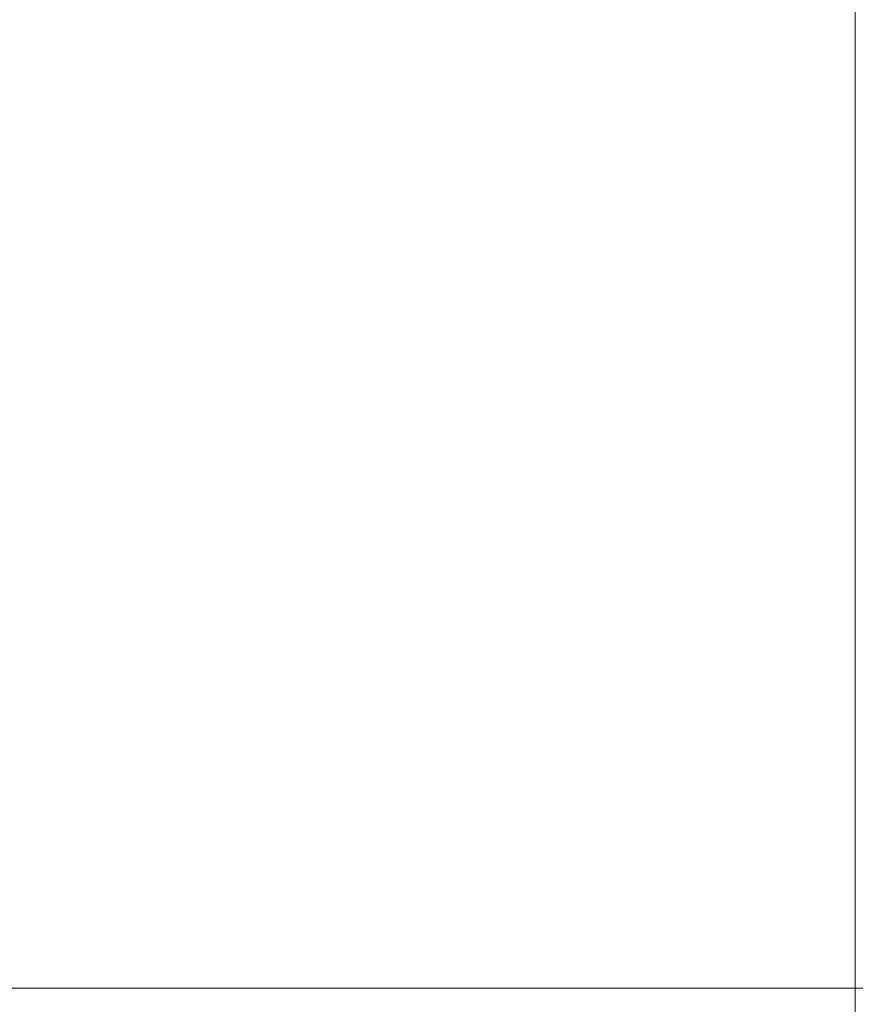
# Model space of a CAD drawing. Header units: centimetres. Extents: x -25.9 to 27.4, y -21.7 to -19.9.
# Tile 147 of 202: x 9.5937 to 9.6125, y -19.9604 to -19.9382. Entities that reach past the tile are written whole.
import ezdxf

# ---------------------------------------------------------------- set-up
doc = ezdxf.new("R2010")
doc.units = ezdxf.units.CM
doc.header["$LTSCALE"] = 2.54
doc.layers.add('Lucido design-1', color=7, linetype='Continuous')

# ---------------------------------------------------------------- blocks, each defined once
blk = doc.blocks.new('Gruppo-5-1')
at = {"color": 7, "linetype": 'Continuous', "lineweight": 9}
for points, invisible_edges in [([(9.610338, -19.934379, 875.624746), (9.611427, -19.93431, 875.624746), (9.611593, -19.93821, 875.623791), (9.610669, -19.938268, 875.623791)], 15), ([(9.611427, -19.93431, 875.624746), (9.612519, -19.934287, 875.624746), (9.612519, -19.93819, 875.623791), (9.611593, -19.93821, 875.623791)], 13), ([(27.312519, -19.934287, 875.624746), (27.312519, -19.93819, 875.623791), (9.612519, -19.93819, 875.623791), (9.612519, -19.934287, 875.624746)], 10), ([(9.608173, -19.934656, 875.624746), (9.609253, -19.934495, 875.624746), (9.609749, -19.938367, 875.623791), (9.608833, -19.938504, 875.623791)], 15), ([(9.609253, -19.934495, 875.624746), (9.610338, -19.934379, 875.624746), (9.610669, -19.938268, 875.623791), (9.609749, -19.938367, 875.623791)], 15), ([(9.607102, -19.934864, 875.624746), (9.608173, -19.934656, 875.624746), (9.608833, -19.938504, 875.623791), (9.607924, -19.938679, 875.623791)], 15), ([(-25.787481, -19.934836, 876.418166), (-25.787481, -19.938359, 876.419001), (27.312519, -19.938359, 876.419001), (27.312519, -19.934836, 876.418166)], 10), ([(9.595955, -19.935493, 875.625858), (9.59701, -19.934812, 875.625858), (9.599037, -19.938104, 875.624746), (9.59812, -19.938696, 875.624746)], 15), ([(9.60604, -19.935116, 875.624746), (9.607102, -19.934864, 875.624746), (9.607924, -19.938679, 875.623791), (9.607023, -19.938894, 875.623791)], 15), ([(9.604989, -19.935414, 875.624746), (9.60604, -19.935116, 875.624746), (9.607023, -19.938894, 875.623791), (9.606132, -19.939146, 875.623791)], 15), ([(9.603953, -19.935755, 875.624746), (9.604989, -19.935414, 875.624746), (9.606132, -19.939146, 875.623791), (9.605253, -19.939436, 875.623791)], 15), ([(9.59493, -19.936218, 875.625858), (9.595955, -19.935493, 875.625858), (9.59812, -19.938696, 875.624746), (9.597229, -19.939326, 875.624746)], 15), ([(9.602931, -19.936141, 875.624746), (9.603953, -19.935755, 875.624746), (9.605253, -19.939436, 875.623791), (9.604387, -19.939763, 875.623791)], 15), ([(9.593936, -19.936986, 875.625858), (9.59493, -19.936218, 875.625858), (9.597229, -19.939326, 875.624746), (9.596365, -19.939994, 875.624746)], 15), ([(9.601927, -19.936569, 875.624746), (9.602931, -19.936141, 875.624746), (9.604387, -19.939763, 875.623791), (9.603535, -19.940126, 875.623791)], 15), ([(9.600943, -19.93704, 875.624746), (9.601927, -19.936569, 875.624746), (9.603535, -19.940126, 875.623791), (9.6027, -19.940525, 875.623791)], 15), ([(9.592976, -19.937795, 875.625858), (9.593936, -19.936986, 875.625858), (9.596365, -19.939994, 875.624746), (9.595531, -19.940698, 875.624746)], 15), ([(9.599978, -19.937552, 875.624746), (9.600943, -19.93704, 875.624746), (9.6027, -19.940525, 875.623791), (9.601882, -19.940959, 875.623791)], 15), ([(9.599037, -19.938104, 875.624746), (9.599978, -19.937552, 875.624746), (9.601882, -19.940959, 875.623791), (9.601084, -19.941428, 875.623791)], 15), ([(9.592051, -19.938645, 875.625858), (9.592976, -19.937795, 875.625858), (9.595531, -19.940698, 875.624746), (9.594727, -19.941436, 875.624746)], 15), ([(9.59812, -19.938696, 875.624746), (9.599037, -19.938104, 875.624746), (9.601084, -19.941428, 875.623791), (9.600306, -19.94193, 875.623791)], 15), ([(9.609749, -19.938367, 875.623791), (9.610669, -19.938268, 875.623791), (9.611003, -19.942188, 875.622994), (9.610248, -19.942268, 875.622994)], 15), ([(9.610669, -19.938268, 875.623791), (9.611593, -19.93821, 875.623791), (9.61176, -19.94214, 875.622994), (9.611003, -19.942188, 875.622994)], 15), ([(9.611593, -19.93821, 875.623791), (9.612519, -19.93819, 875.623791), (9.612519, -19.938357, 875.623757)], 9), ([(9.612519, -19.938357, 875.623757), (9.612519, -19.942123, 875.622994), (9.61176, -19.94214, 875.622994), (9.611593, -19.93821, 875.623791)], 14), ([(27.312519, -19.93819, 875.623791), (27.312519, -19.938357, 875.623757), (9.612519, -19.938357, 875.623757), (9.612519, -19.93819, 875.623791)], 10), ([(27.312519, -19.939011, 876.419156), (27.312519, -19.938359, 876.419001), (-25.787481, -19.938359, 876.419001), (-25.787481, -19.939011, 876.419156)], 10), ([(9.607924, -19.938679, 875.623791), (9.608833, -19.938504, 875.623791), (9.609498, -19.942381, 875.622994), (9.608753, -19.942525, 875.622994)], 15), ([(9.608833, -19.938504, 875.623791), (9.609749, -19.938367, 875.623791), (9.610248, -19.942268, 875.622994), (9.609498, -19.942381, 875.622994)], 15), ([(9.612519, -19.942123, 875.622994), (9.612519, -19.938357, 875.623757), (27.312519, -19.938357, 875.623757), (27.312519, -19.942123, 875.622994)], 10), ([(9.591163, -19.939532, 875.625858), (9.592051, -19.938645, 875.625858), (9.594727, -19.941436, 875.624746), (9.593955, -19.942208, 875.624746)], 15), ([(9.597229, -19.939326, 875.624746), (9.59812, -19.938696, 875.624746), (9.600306, -19.94193, 875.623791), (9.59955, -19.942465, 875.623791)], 15), ([(9.607023, -19.938894, 875.623791), (9.607924, -19.938679, 875.623791), (9.608753, -19.942525, 875.622994), (9.608014, -19.9427, 875.622994)], 15), ([(9.606132, -19.939146, 875.623791), (9.607023, -19.938894, 875.623791), (9.608014, -19.9427, 875.622994), (9.607284, -19.942907, 875.622994)], 15), ([(-25.787481, -19.939011, 876.419156), (-25.787481, -19.942637, 876.419853), (27.312519, -19.942637, 876.419853), (27.312519, -19.939011, 876.419156)], 10), ([(9.605253, -19.939436, 875.623791), (9.606132, -19.939146, 875.623791), (9.607284, -19.942907, 875.622994), (9.606563, -19.943145, 875.622994)], 15), ([(9.596365, -19.939994, 875.624746), (9.597229, -19.939326, 875.624746), (9.59955, -19.942465, 875.623791), (9.598817, -19.943031, 875.623791)], 15), ([(9.590314, -19.940457, 875.625858), (9.591163, -19.939532, 875.625858), (9.593955, -19.942208, 875.624746), (9.593216, -19.943012, 875.624746)], 15), ([(9.604387, -19.939763, 875.623791), (9.605253, -19.939436, 875.623791), (9.606563, -19.943145, 875.622994), (9.605853, -19.943413, 875.622994)], 15), ([(9.603535, -19.940126, 875.623791), (9.604387, -19.939763, 875.623791), (9.605853, -19.943413, 875.622994), (9.605155, -19.94371, 875.622994)], 15), ([(9.595531, -19.940698, 875.624746), (9.596365, -19.939994, 875.624746), (9.598817, -19.943031, 875.623791), (9.598109, -19.943628, 875.623791)], 15), ([(9.6027, -19.940525, 875.623791), (9.603535, -19.940126, 875.623791), (9.605155, -19.94371, 875.622994), (9.604471, -19.944038, 875.622994)], 15), ([(9.601882, -19.940959, 875.623791), (9.6027, -19.940525, 875.623791), (9.604471, -19.944038, 875.622994), (9.603801, -19.944394, 875.622994)], 15), ([(9.594727, -19.941436, 875.624746), (9.595531, -19.940698, 875.624746), (9.598109, -19.943628, 875.623791), (9.597428, -19.944254, 875.623791)], 15), ([(9.601084, -19.941428, 875.623791), (9.601882, -19.940959, 875.623791), (9.603801, -19.944394, 875.622994), (9.603146, -19.944778, 875.622994)], 15), ([(9.600306, -19.94193, 875.623791), (9.601084, -19.941428, 875.623791), (9.603146, -19.944778, 875.622994), (9.602508, -19.945189, 875.622994)], 15), ([(9.593955, -19.942208, 875.624746), (9.594727, -19.941436, 875.624746), (9.597428, -19.944254, 875.623791), (9.596773, -19.944909, 875.623791)], 15), ([(9.59955, -19.942465, 875.623791), (9.600306, -19.94193, 875.623791), (9.602508, -19.945189, 875.622994), (9.601889, -19.945627, 875.622994)], 15), ([(9.593216, -19.943012, 875.624746), (9.593955, -19.942208, 875.624746), (9.596773, -19.944909, 875.623791), (9.596147, -19.945591, 875.623791)], 15), ([(9.609498, -19.942381, 875.622994), (9.610248, -19.942268, 875.622994), (9.610751, -19.946193, 875.622357), (9.610166, -19.946281, 875.622357)], 15), ([(9.610248, -19.942268, 875.622994), (9.611003, -19.942188, 875.622994), (9.611338, -19.946131, 875.622357), (9.610751, -19.946193, 875.622357)], 15), ([(9.611003, -19.942188, 875.622994), (9.61176, -19.94214, 875.622994), (9.611928, -19.946093, 875.622357), (9.611338, -19.946131, 875.622357)], 15), ([(9.61176, -19.94214, 875.622994), (9.612519, -19.942123, 875.622994), (9.612519, -19.942637, 875.622912)], 9), ([(9.612519, -19.942637, 875.622912), (9.612519, -19.946081, 875.622357), (9.611928, -19.946093, 875.622357), (9.61176, -19.94214, 875.622994)], 14), ([(27.312519, -19.942123, 875.622994), (27.312519, -19.942637, 875.622912), (9.612519, -19.942637, 875.622912), (9.612519, -19.942123, 875.622994)], 10), ([(9.598817, -19.943031, 875.623791), (9.59955, -19.942465, 875.623791), (9.601889, -19.945627, 875.622994), (9.601288, -19.946091, 875.622994)], 15), ([(9.608014, -19.9427, 875.622994), (9.608753, -19.942525, 875.622994), (9.609586, -19.946393, 875.622357), (9.609011, -19.94653, 875.622357)], 15), ([(9.608753, -19.942525, 875.622994), (9.609498, -19.942381, 875.622994), (9.610166, -19.946281, 875.622357), (9.609586, -19.946393, 875.622357)], 15), ([(27.312519, -19.943232, 876.419968), (27.312519, -19.942637, 876.419853), (-25.787481, -19.942637, 876.419853), (-25.787481, -19.943232, 876.419968)], 10), ([(9.607284, -19.942907, 875.622994), (9.608014, -19.9427, 875.622994), (9.609011, -19.94653, 875.622357), (9.608443, -19.946691, 875.622357)], 15), ([(9.612519, -19.946081, 875.622357), (9.612519, -19.942637, 875.622912), (27.312519, -19.942637, 875.622912), (27.312519, -19.946081, 875.622357)], 10), ([(9.606563, -19.943145, 875.622994), (9.607284, -19.942907, 875.622994), (9.608443, -19.946691, 875.622357), (9.607882, -19.946876, 875.622357)], 15), ([(9.592513, -19.943846, 875.624746), (9.593216, -19.943012, 875.624746), (9.596147, -19.945591, 875.623791), (9.59555, -19.946298, 875.623791)], 15), ([(9.598109, -19.943628, 875.623791), (9.598817, -19.943031, 875.623791), (9.601288, -19.946091, 875.622994), (9.600708, -19.946581, 875.622994)], 15), ([(9.605853, -19.943413, 875.622994), (9.606563, -19.943145, 875.622994), (9.607882, -19.946876, 875.622357), (9.607329, -19.947084, 875.622357)], 15), ([(-25.787481, -19.943232, 876.419968), (-25.787481, -19.946949, 876.420518), (27.312519, -19.946949, 876.420518), (27.312519, -19.943232, 876.419968)], 10), ([(9.605155, -19.94371, 875.622994), (9.605853, -19.943413, 875.622994), (9.607329, -19.947084, 875.622357), (9.606785, -19.947316, 875.622357)], 15), ([(9.597428, -19.944254, 875.623791), (9.598109, -19.943628, 875.623791), (9.600708, -19.946581, 875.622994), (9.600149, -19.947094, 875.622994)], 15), ([(9.591845, -19.94471, 875.624746), (9.592513, -19.943846, 875.624746), (9.59555, -19.946298, 875.623791), (9.594984, -19.947031, 875.623791)], 15), ([(9.604471, -19.944038, 875.622994), (9.605155, -19.94371, 875.622994), (9.606785, -19.947316, 875.622357), (9.606252, -19.947571, 875.622357)], 15), ([(9.603801, -19.944394, 875.622994), (9.604471, -19.944038, 875.622994), (9.606252, -19.947571, 875.622357), (9.60573, -19.947848, 875.622357)], 15), ([(9.596773, -19.944909, 875.623791), (9.597428, -19.944254, 875.623791), (9.600149, -19.947094, 875.622994), (9.599613, -19.947631, 875.622994)], 15), ([(9.603146, -19.944778, 875.622994), (9.603801, -19.944394, 875.622994), (9.60573, -19.947848, 875.622357), (9.605221, -19.948147, 875.622357)], 15), ([(9.591215, -19.945601, 875.624746), (9.591845, -19.94471, 875.624746), (9.594984, -19.947031, 875.623791), (9.594449, -19.947787, 875.623791)], 15), ([(9.596147, -19.945591, 875.623791), (9.596773, -19.944909, 875.623791), (9.599613, -19.947631, 875.622994), (9.599099, -19.948189, 875.622994)], 15), ([(9.602508, -19.945189, 875.622994), (9.603146, -19.944778, 875.622994), (9.605221, -19.948147, 875.622357), (9.604724, -19.948468, 875.622357)], 15), ([(9.601889, -19.945627, 875.622994), (9.602508, -19.945189, 875.622994), (9.604724, -19.948468, 875.622357), (9.604242, -19.948809, 875.622357)], 15), ([(9.590623, -19.946518, 875.624746), (9.591215, -19.945601, 875.624746), (9.594449, -19.947787, 875.623791), (9.593947, -19.948565, 875.623791)], 15), ([(9.59555, -19.946298, 875.623791), (9.596147, -19.945591, 875.623791), (9.599099, -19.948189, 875.622994), (9.59861, -19.94877, 875.622994)], 15), ([(9.601288, -19.946091, 875.622994), (9.601889, -19.945627, 875.622994), (9.604242, -19.948809, 875.622357), (9.603774, -19.94917, 875.622357)], 15), ([(9.611928, -19.946093, 875.622357), (9.612519, -19.946081, 875.622357), (9.612519, -19.946949, 875.622253)], 9), ([(27.312519, -19.946081, 875.622357), (27.312519, -19.946949, 875.622253), (9.612519, -19.946949, 875.622253), (9.612519, -19.946081, 875.622357)], 10), ([(9.594984, -19.947031, 875.623791), (9.59555, -19.946298, 875.623791), (9.59861, -19.94877, 875.622994), (9.598146, -19.94937, 875.622994)], 15), ([(9.600708, -19.946581, 875.622994), (9.601288, -19.946091, 875.622994), (9.603774, -19.94917, 875.622357), (9.603323, -19.949551, 875.622357)], 15), ([(9.609586, -19.946393, 875.622357), (9.610166, -19.946281, 875.622357), (9.610838, -19.950198, 875.621879), (9.610424, -19.950278, 875.621879)], 15), ([(9.610166, -19.946281, 875.622357), (9.610751, -19.946193, 875.622357), (9.611256, -19.950135, 875.621879), (9.610838, -19.950198, 875.621879)], 15), ([(9.610751, -19.946193, 875.622357), (9.611338, -19.946131, 875.622357), (9.611675, -19.950091, 875.621879), (9.611256, -19.950135, 875.621879)], 15), ([(9.611338, -19.946131, 875.622357), (9.611928, -19.946093, 875.622357), (9.612097, -19.950064, 875.621879), (9.611675, -19.950091, 875.621879)], 15), ([(9.612519, -19.946949, 875.622253), (9.612519, -19.950055, 875.621879), (9.612097, -19.950064, 875.621879), (9.611928, -19.946093, 875.622357)], 14), ([(9.590071, -19.94746, 875.624746), (9.590623, -19.946518, 875.624746), (9.593947, -19.948565, 875.623791), (9.593478, -19.949363, 875.623791)], 15), ([(9.608443, -19.946691, 875.622357), (9.609011, -19.94653, 875.622357), (9.610013, -19.950376, 875.621879), (9.609607, -19.950491, 875.621879)], 15), ([(9.609011, -19.94653, 875.622357), (9.609586, -19.946393, 875.622357), (9.610424, -19.950278, 875.621879), (9.610013, -19.950376, 875.621879)], 15), ([(9.600149, -19.947094, 875.622994), (9.600708, -19.946581, 875.622994), (9.603323, -19.949551, 875.622357), (9.602887, -19.949951, 875.622357)], 15), ([(9.607882, -19.946876, 875.622357), (9.608443, -19.946691, 875.622357), (9.609607, -19.950491, 875.621879), (9.609206, -19.950623, 875.621879)], 15), ([(27.312519, -19.947491, 876.420598), (27.312519, -19.946949, 876.420518), (-25.787481, -19.946949, 876.420518), (-25.787481, -19.947491, 876.420598)], 10), ([(9.607329, -19.947084, 875.622357), (9.607882, -19.946876, 875.622357), (9.609206, -19.950623, 875.621879), (9.608811, -19.950772, 875.621879)], 15), ([(9.612519, -19.950055, 875.621879), (9.612519, -19.946949, 875.622253), (27.312519, -19.946949, 875.622253), (27.312519, -19.950055, 875.621879)], 10), ([(9.594449, -19.947787, 875.623791), (9.594984, -19.947031, 875.623791), (9.598146, -19.94937, 875.622994), (9.597708, -19.94999, 875.622994)], 15), ([(9.599613, -19.947631, 875.622994), (9.600149, -19.947094, 875.622994), (9.602887, -19.949951, 875.622357), (9.60247, -19.950369, 875.622357)], 15), ([(9.606785, -19.947316, 875.622357), (9.607329, -19.947084, 875.622357), (9.608811, -19.950772, 875.621879), (9.608422, -19.950938, 875.621879)], 15), ([(9.606252, -19.947571, 875.622357), (9.606785, -19.947316, 875.622357), (9.608422, -19.950938, 875.621879), (9.608041, -19.95112, 875.621879)], 15), ([(-25.787481, -19.947491, 876.420598), (-25.787481, -19.951285, 876.420993), (27.312519, -19.951285, 876.420993), (27.312519, -19.947491, 876.420598)], 10), ([(9.599099, -19.948189, 875.622994), (9.599613, -19.947631, 875.622994), (9.60247, -19.950369, 875.622357), (9.60207, -19.950804, 875.622357)], 15), ([(9.60573, -19.947848, 875.622357), (9.606252, -19.947571, 875.622357), (9.608041, -19.95112, 875.621879), (9.607669, -19.951318, 875.621879)], 15), ([(9.593947, -19.948565, 875.623791), (9.594449, -19.947787, 875.623791), (9.597708, -19.94999, 875.622994), (9.597296, -19.950627, 875.622994)], 15), ([(9.605221, -19.948147, 875.622357), (9.60573, -19.947848, 875.622357), (9.607669, -19.951318, 875.621879), (9.607305, -19.951531, 875.621879)], 15), ([(9.59861, -19.94877, 875.622994), (9.599099, -19.948189, 875.622994), (9.60207, -19.950804, 875.622357), (9.601689, -19.951256, 875.622357)], 15), ([(9.604724, -19.948468, 875.622357), (9.605221, -19.948147, 875.622357), (9.607305, -19.951531, 875.621879), (9.60695, -19.95176, 875.621879)], 15), ([(9.604242, -19.948809, 875.622357), (9.604724, -19.948468, 875.622357), (9.60695, -19.95176, 875.621879), (9.606605, -19.952004, 875.621879)], 15), ([(9.593478, -19.949363, 875.623791), (9.593947, -19.948565, 875.623791), (9.597296, -19.950627, 875.622994), (9.596912, -19.951282, 875.622994)], 15), ([(9.598146, -19.94937, 875.622994), (9.59861, -19.94877, 875.622994), (9.601689, -19.951256, 875.622357), (9.601328, -19.951723, 875.622357)], 15), ([(9.603774, -19.94917, 875.622357), (9.604242, -19.948809, 875.622357), (9.606605, -19.952004, 875.621879), (9.606271, -19.952262, 875.621879)], 15), ([(9.603323, -19.949551, 875.622357), (9.603774, -19.94917, 875.622357), (9.606271, -19.952262, 875.621879), (9.605948, -19.952534, 875.621879)], 15), ([(9.593044, -19.950181, 875.623791), (9.593478, -19.949363, 875.623791), (9.596912, -19.951282, 875.622994), (9.596556, -19.951952, 875.622994)], 15), ([(9.597708, -19.94999, 875.622994), (9.598146, -19.94937, 875.622994), (9.601328, -19.951723, 875.622357), (9.600987, -19.952206, 875.622357)], 15), ([(9.602887, -19.949951, 875.622357), (9.603323, -19.949551, 875.622357), (9.605948, -19.952534, 875.621879), (9.605637, -19.95282, 875.621879)], 15), ([(9.597296, -19.950627, 875.622994), (9.597708, -19.94999, 875.622994), (9.600987, -19.952206, 875.622357), (9.600666, -19.952702, 875.622357)], 15), ([(9.60247, -19.950369, 875.622357), (9.602887, -19.949951, 875.622357), (9.605637, -19.95282, 875.621879), (9.605339, -19.953119, 875.621879)], 15), ([(9.611675, -19.950091, 875.621879), (9.612097, -19.950064, 875.621879), (9.612266, -19.954045, 875.621561), (9.612013, -19.954061, 875.621561)], 15), ([(9.612097, -19.950064, 875.621879), (9.612519, -19.950055, 875.621879), (9.612519, -19.951286, 875.621781)], 9), ([(9.612519, -19.951286, 875.621781), (9.612519, -19.954039, 875.621561), (9.612266, -19.954045, 875.621561), (9.612097, -19.950064, 875.621879)], 14), ([(27.312519, -19.950055, 875.621879), (27.312519, -19.951286, 875.621781), (9.612519, -19.951286, 875.621781), (9.612519, -19.950055, 875.621879)], 10), ([(9.592645, -19.951016, 875.623791), (9.593044, -19.950181, 875.623791), (9.596556, -19.951952, 875.622994), (9.596229, -19.952637, 875.622994)], 15), ([(9.610013, -19.950376, 875.621879), (9.610424, -19.950278, 875.621879), (9.611263, -19.954173, 875.621561), (9.611017, -19.954232, 875.621561)], 15), ([(9.610424, -19.950278, 875.621879), (9.610838, -19.950198, 875.621879), (9.611511, -19.954125, 875.621561), (9.611263, -19.954173, 875.621561)], 15), ([(9.610838, -19.950198, 875.621879), (9.611256, -19.950135, 875.621879), (9.611762, -19.954088, 875.621561), (9.611511, -19.954125, 875.621561)], 15), ([(9.611256, -19.950135, 875.621879), (9.611675, -19.950091, 875.621879), (9.612013, -19.954061, 875.621561), (9.611762, -19.954088, 875.621561)], 15), ([(9.60207, -19.950804, 875.622357), (9.60247, -19.950369, 875.622357), (9.605339, -19.953119, 875.621879), (9.605053, -19.95343, 875.621879)], 15), ([(9.609206, -19.950623, 875.621879), (9.609607, -19.950491, 875.621879), (9.610773, -19.954301, 875.621561), (9.610533, -19.95438, 875.621561)], 15), ([(9.609607, -19.950491, 875.621879), (9.610013, -19.950376, 875.621879), (9.611017, -19.954232, 875.621561), (9.610773, -19.954301, 875.621561)], 15), ([(9.596912, -19.951282, 875.622994), (9.597296, -19.950627, 875.622994), (9.600666, -19.952702, 875.622357), (9.600367, -19.953212, 875.622357)], 15), ([(9.608811, -19.950772, 875.621879), (9.609206, -19.950623, 875.621879), (9.610533, -19.95438, 875.621561), (9.610296, -19.954469, 875.621561)], 15), ([(9.601689, -19.951256, 875.622357), (9.60207, -19.950804, 875.622357), (9.605053, -19.95343, 875.621879), (9.604781, -19.953752, 875.621879)], 15), ([(9.608041, -19.95112, 875.621879), (9.608422, -19.950938, 875.621879), (9.610064, -19.954569, 875.621561), (9.609835, -19.954678, 875.621561)], 15), ([(9.608422, -19.950938, 875.621879), (9.608811, -19.950772, 875.621879), (9.610296, -19.954469, 875.621561), (9.610064, -19.954569, 875.621561)], 15), ([(9.592281, -19.951868, 875.623791), (9.592645, -19.951016, 875.623791), (9.596229, -19.952637, 875.622994), (9.595931, -19.953335, 875.622994)], 15), ([(9.607669, -19.951318, 875.621879), (9.608041, -19.95112, 875.621879), (9.609835, -19.954678, 875.621561), (9.609612, -19.954796, 875.621561)], 15), ([(27.312519, -19.951781, 876.421045), (27.312519, -19.951285, 876.420993), (-25.787481, -19.951285, 876.420993), (-25.787481, -19.951781, 876.421045)], 10), ([(9.596556, -19.951952, 875.622994), (9.596912, -19.951282, 875.622994), (9.600367, -19.953212, 875.622357), (9.60009, -19.953733, 875.622357)], 15), ([(9.601328, -19.951723, 875.622357), (9.601689, -19.951256, 875.622357), (9.604781, -19.953752, 875.621879), (9.604523, -19.954086, 875.621879)], 15), ([(9.607305, -19.951531, 875.621879), (9.607669, -19.951318, 875.621879), (9.609612, -19.954796, 875.621561), (9.609394, -19.954924, 875.621561)], 15), ([(9.612519, -19.954039, 875.621561), (9.612519, -19.951286, 875.621781), (27.312519, -19.951286, 875.621781), (27.312519, -19.954039, 875.621561)], 10), ([(9.60695, -19.95176, 875.621879), (9.607305, -19.951531, 875.621879), (9.609394, -19.954924, 875.621561), (9.609181, -19.955062, 875.621561)], 15), ([(-25.787481, -19.951781, 876.421045), (-25.787481, -19.955639, 876.42128), (27.312519, -19.955639, 876.42128), (27.312519, -19.951781, 876.421045)], 10), ([(9.600987, -19.952206, 875.622357), (9.601328, -19.951723, 875.622357), (9.604523, -19.954086, 875.621879), (9.604279, -19.954431, 875.621879)], 15), ([(9.606605, -19.952004, 875.621879), (9.60695, -19.95176, 875.621879), (9.609181, -19.955062, 875.621561), (9.608974, -19.955208, 875.621561)], 15), ([(9.591955, -19.952734, 875.623791), (9.592281, -19.951868, 875.623791), (9.595931, -19.953335, 875.622994), (9.595663, -19.954045, 875.622994)], 15), ([(9.596229, -19.952637, 875.622994), (9.596556, -19.951952, 875.622994), (9.60009, -19.953733, 875.622357), (9.599835, -19.954267, 875.622357)], 15), ([(9.606271, -19.952262, 875.621879), (9.606605, -19.952004, 875.621879), (9.608974, -19.955208, 875.621561), (9.608774, -19.955363, 875.621561)], 15), ([(9.600666, -19.952702, 875.622357), (9.600987, -19.952206, 875.622357), (9.604279, -19.954431, 875.621879), (9.60405, -19.954786, 875.621879)], 15), ([(9.605948, -19.952534, 875.621879), (9.606271, -19.952262, 875.621879), (9.608774, -19.955363, 875.621561), (9.608581, -19.955526, 875.621561)], 15), ([(9.591665, -19.953614, 875.623791), (9.591955, -19.952734, 875.623791), (9.595663, -19.954045, 875.622994), (9.595426, -19.954765, 875.622994)], 15), ([(9.595931, -19.953335, 875.622994), (9.596229, -19.952637, 875.622994), (9.599835, -19.954267, 875.622357), (9.599603, -19.95481, 875.622357)], 15), ([(9.600367, -19.953212, 875.622357), (9.600666, -19.952702, 875.622357), (9.60405, -19.954786, 875.621879), (9.603837, -19.95515, 875.621879)], 15), ([(9.605637, -19.95282, 875.621879), (9.605948, -19.952534, 875.621879), (9.608581, -19.955526, 875.621561), (9.608394, -19.955697, 875.621561)], 15), ([(9.605339, -19.953119, 875.621879), (9.605637, -19.95282, 875.621879), (9.608394, -19.955697, 875.621561), (9.608216, -19.955876, 875.621561)], 15), ([(9.605053, -19.95343, 875.621879), (9.605339, -19.953119, 875.621879), (9.608216, -19.955876, 875.621561), (9.608044, -19.956062, 875.621561)], 15), ([(9.595663, -19.954045, 875.622994), (9.595931, -19.953335, 875.622994), (9.599603, -19.95481, 875.622357), (9.599395, -19.955363, 875.622357)], 15), ([(9.60009, -19.953733, 875.622357), (9.600367, -19.953212, 875.622357), (9.603837, -19.95515, 875.621879), (9.603639, -19.955523, 875.621879)], 15), ([(9.591412, -19.954504, 875.623791), (9.591665, -19.953614, 875.623791), (9.595426, -19.954765, 875.622994), (9.595219, -19.955496, 875.622994)], 15), ([(9.604781, -19.953752, 875.621879), (9.605053, -19.95343, 875.621879), (9.608044, -19.956062, 875.621561), (9.607881, -19.956255, 875.621561)], 15), ([(9.599835, -19.954267, 875.622357), (9.60009, -19.953733, 875.622357), (9.603639, -19.955523, 875.621879), (9.603457, -19.955904, 875.621879)], 15), ([(9.604523, -19.954086, 875.621879), (9.604781, -19.953752, 875.621879), (9.607881, -19.956255, 875.621561), (9.607727, -19.956456, 875.621561)], 15), ([(9.595426, -19.954765, 875.622994), (9.595663, -19.954045, 875.622994), (9.599395, -19.955363, 875.622357), (9.59921, -19.955924, 875.622357)], 15), ([(9.611762, -19.954088, 875.621561), (9.612013, -19.954061, 875.621561), (9.612352, -19.958035, 875.621403), (9.612268, -19.958044, 875.621403)], 15), ([(9.612013, -19.954061, 875.621561), (9.612266, -19.954045, 875.621561), (9.612435, -19.95803, 875.621403), (9.612352, -19.958035, 875.621403)], 15), ([(9.612266, -19.954045, 875.621561), (9.612519, -19.954039, 875.621561), (9.612519, -19.955639, 875.621498)], 9), ([(9.612519, -19.955639, 875.621498), (9.612519, -19.958028, 875.621403), (9.612435, -19.95803, 875.621403), (9.612266, -19.954045, 875.621561)], 14), ([(27.312519, -19.954039, 875.621561), (27.312519, -19.955639, 875.621498), (9.612519, -19.955639, 875.621498), (9.612519, -19.954039, 875.621561)], 10), ([(9.599603, -19.95481, 875.622357), (9.599835, -19.954267, 875.622357), (9.603457, -19.955904, 875.621879), (9.603291, -19.956292, 875.621879)], 15), ([(9.604279, -19.954431, 875.621879), (9.604523, -19.954086, 875.621879), (9.607727, -19.956456, 875.621561), (9.60758, -19.956662, 875.621561)], 15), ([(9.610773, -19.954301, 875.621561), (9.611017, -19.954232, 875.621561), (9.612022, -19.958092, 875.621403), (9.611941, -19.958114, 875.621403)], 15), ([(9.611017, -19.954232, 875.621561), (9.611263, -19.954173, 875.621561), (9.612103, -19.958072, 875.621403), (9.612022, -19.958092, 875.621403)], 15), ([(9.611263, -19.954173, 875.621561), (9.611511, -19.954125, 875.621561), (9.612186, -19.958056, 875.621403), (9.612103, -19.958072, 875.621403)], 15), ([(9.611511, -19.954125, 875.621561), (9.611762, -19.954088, 875.621561), (9.612268, -19.958044, 875.621403), (9.612186, -19.958056, 875.621403)], 15), ([(9.591198, -19.955405, 875.623791), (9.591412, -19.954504, 875.623791), (9.595219, -19.955496, 875.622994), (9.595044, -19.956234, 875.622994)], 15), ([(9.60405, -19.954786, 875.621879), (9.604279, -19.954431, 875.621879), (9.60758, -19.956662, 875.621561), (9.607443, -19.956875, 875.621561)], 15), ([(9.610064, -19.954569, 875.621561), (9.610296, -19.954469, 875.621561), (9.611783, -19.95817, 875.621403), (9.611706, -19.958203, 875.621403)], 15), ([(9.610296, -19.954469, 875.621561), (9.610533, -19.95438, 875.621561), (9.611862, -19.958141, 875.621403), (9.611783, -19.95817, 875.621403)], 15), ([(9.610533, -19.95438, 875.621561), (9.610773, -19.954301, 875.621561), (9.611941, -19.958114, 875.621403), (9.611862, -19.958141, 875.621403)], 15), ([(9.609612, -19.954796, 875.621561), (9.609835, -19.954678, 875.621561), (9.611631, -19.958239, 875.621403), (9.611557, -19.958278, 875.621403)], 15), ([(9.609835, -19.954678, 875.621561), (9.610064, -19.954569, 875.621561), (9.611706, -19.958203, 875.621403), (9.611631, -19.958239, 875.621403)], 15), ([(9.595219, -19.955496, 875.622994), (9.595426, -19.954765, 875.622994), (9.59921, -19.955924, 875.622357), (9.599049, -19.956493, 875.622357)], 15), ([(9.599395, -19.955363, 875.622357), (9.599603, -19.95481, 875.622357), (9.603291, -19.956292, 875.621879), (9.603142, -19.956687, 875.621879)], 15), ([(9.603837, -19.95515, 875.621879), (9.60405, -19.954786, 875.621879), (9.607443, -19.956875, 875.621561), (9.607315, -19.957093, 875.621561)], 15), ([(9.609181, -19.955062, 875.621561), (9.609394, -19.954924, 875.621561), (9.611485, -19.958321, 875.621403), (9.611414, -19.958366, 875.621403)], 15), ([(9.609394, -19.954924, 875.621561), (9.609612, -19.954796, 875.621561), (9.611557, -19.958278, 875.621403), (9.611485, -19.958321, 875.621403)], 15), ([(9.603639, -19.955523, 875.621879), (9.603837, -19.95515, 875.621879), (9.607315, -19.957093, 875.621561), (9.607197, -19.957317, 875.621561)], 15), ([(9.608974, -19.955208, 875.621561), (9.609181, -19.955062, 875.621561), (9.611414, -19.958366, 875.621403), (9.611346, -19.958414, 875.621403)], 15), ([(9.59921, -19.955924, 875.622357), (9.599395, -19.955363, 875.622357), (9.603142, -19.956687, 875.621879), (9.60301, -19.957088, 875.621879)], 15), ([(9.608581, -19.955526, 875.621561), (9.608774, -19.955363, 875.621561), (9.61128, -19.958466, 875.621403), (9.611216, -19.95852, 875.621403)], 15), ([(9.608774, -19.955363, 875.621561), (9.608974, -19.955208, 875.621561), (9.611346, -19.958414, 875.621403), (9.61128, -19.958466, 875.621403)], 15), ([(9.591022, -19.956314, 875.623791), (9.591198, -19.955405, 875.623791), (9.595044, -19.956234, 875.622994), (9.594899, -19.956979, 875.622994)], 15), ([(9.595044, -19.956234, 875.622994), (9.595219, -19.955496, 875.622994), (9.599049, -19.956493, 875.622357), (9.598912, -19.957067, 875.622357)], 15), ([(9.603457, -19.955904, 875.621879), (9.603639, -19.955523, 875.621879), (9.607197, -19.957317, 875.621561), (9.607087, -19.957545, 875.621561)], 15), ([(9.608394, -19.955697, 875.621561), (9.608581, -19.955526, 875.621561), (9.611216, -19.95852, 875.621403), (9.611154, -19.958576, 875.621403)], 15), ([(27.312519, -19.956084, 876.421307), (27.312519, -19.955639, 876.42128), (-25.787481, -19.955639, 876.42128), (-25.787481, -19.956084, 876.421307)], 10), ([(9.608216, -19.955876, 875.621561), (9.608394, -19.955697, 875.621561), (9.611154, -19.958576, 875.621403), (9.611095, -19.958635, 875.621403)], 15), ([(9.612519, -19.958028, 875.621403), (9.612519, -19.955639, 875.621498), (27.312519, -19.955639, 875.621498), (27.312519, -19.958028, 875.621403)], 10), ([(9.599049, -19.956493, 875.622357), (9.59921, -19.955924, 875.622357), (9.60301, -19.957088, 875.621879), (9.602895, -19.957494, 875.621879)], 15), ([(9.603291, -19.956292, 875.621879), (9.603457, -19.955904, 875.621879), (9.607087, -19.957545, 875.621561), (9.606988, -19.957778, 875.621561)], 15), ([(9.607881, -19.956255, 875.621561), (9.608044, -19.956062, 875.621561), (9.611038, -19.958697, 875.621403), (9.610984, -19.958761, 875.621403)], 15), ([(9.608044, -19.956062, 875.621561), (9.608216, -19.955876, 875.621561), (9.611095, -19.958635, 875.621403), (9.611038, -19.958697, 875.621403)], 15), ([(-25.787481, -19.956084, 876.421307), (-25.787481, -19.96, 876.421383), (27.312519, -19.96, 876.421383), (27.312519, -19.956084, 876.421307)], 8), ([(9.594899, -19.956979, 875.622994), (9.595044, -19.956234, 875.622994), (9.598912, -19.957067, 875.622357), (9.5988, -19.957648, 875.622357)], 15), ([(9.607727, -19.956456, 875.621561), (9.607881, -19.956255, 875.621561), (9.610984, -19.958761, 875.621403), (9.610933, -19.958827, 875.621403)], 15), ([(9.590885, -19.95723, 875.623791), (9.591022, -19.956314, 875.623791), (9.594899, -19.956979, 875.622994), (9.594787, -19.957729, 875.622994)], 15), ([(9.598912, -19.957067, 875.622357), (9.599049, -19.956493, 875.622357), (9.602895, -19.957494, 875.621879), (9.602797, -19.957905, 875.621879)], 15), ([(9.603142, -19.956687, 875.621879), (9.603291, -19.956292, 875.621879), (9.606988, -19.957778, 875.621561), (9.606899, -19.958014, 875.621561)], 15), ([(9.60758, -19.956662, 875.621561), (9.607727, -19.956456, 875.621561), (9.610933, -19.958827, 875.621403), (9.610885, -19.958896, 875.621403)], 15), ([(9.60301, -19.957088, 875.621879), (9.603142, -19.956687, 875.621879), (9.606899, -19.958014, 875.621561), (9.60682, -19.958255, 875.621561)], 15), ([(9.607443, -19.956875, 875.621561), (9.60758, -19.956662, 875.621561), (9.610885, -19.958896, 875.621403), (9.61084, -19.958966, 875.621403)], 15), ([(9.607315, -19.957093, 875.621561), (9.607443, -19.956875, 875.621561), (9.61084, -19.958966, 875.621403), (9.610797, -19.959038, 875.621403)], 15), ([(9.594787, -19.957729, 875.622994), (9.594899, -19.956979, 875.622994), (9.5988, -19.957648, 875.622357), (9.598712, -19.958232, 875.622357)], 15), ([(9.5988, -19.957648, 875.622357), (9.598912, -19.957067, 875.622357), (9.602797, -19.957905, 875.621879), (9.602717, -19.958319, 875.621879)], 15), ([(9.602895, -19.957494, 875.621879), (9.60301, -19.957088, 875.621879), (9.60682, -19.958255, 875.621561), (9.606751, -19.958498, 875.621561)], 15), ([(9.607197, -19.957317, 875.621561), (9.607315, -19.957093, 875.621561), (9.610797, -19.959038, 875.621403), (9.610758, -19.959112, 875.621403)], 15), ([(9.590787, -19.95815, 875.623791), (9.590885, -19.95723, 875.623791), (9.594787, -19.957729, 875.622994), (9.594707, -19.958484, 875.622994)], 15), ([(9.607087, -19.957545, 875.621561), (9.607197, -19.957317, 875.621561), (9.610758, -19.959112, 875.621403), (9.610722, -19.959188, 875.621403)], 15), ([(9.602797, -19.957905, 875.621879), (9.602895, -19.957494, 875.621879), (9.606751, -19.958498, 875.621561), (9.606692, -19.958744, 875.621561)], 15), ([(9.606988, -19.957778, 875.621561), (9.607087, -19.957545, 875.621561), (9.610722, -19.959188, 875.621403), (9.610689, -19.959265, 875.621403)], 15), ([(9.594707, -19.958484, 875.622994), (9.594787, -19.957729, 875.622994), (9.598712, -19.958232, 875.622357), (9.59865, -19.95882, 875.622357)], 15), ([(9.598712, -19.958232, 875.622357), (9.5988, -19.957648, 875.622357), (9.602717, -19.958319, 875.621879), (9.602654, -19.958737, 875.621879)], 15), ([(9.606899, -19.958014, 875.621561), (9.606988, -19.957778, 875.621561), (9.610689, -19.959265, 875.621403), (9.610659, -19.959343, 875.621403)], 15), ([(9.602717, -19.958319, 875.621879), (9.602797, -19.957905, 875.621879), (9.606692, -19.958744, 875.621561), (9.606644, -19.958993, 875.621561)], 15), ([(9.60682, -19.958255, 875.621561), (9.606899, -19.958014, 875.621561), (9.610659, -19.959343, 875.621403), (9.610633, -19.959423, 875.621403)], 15), ([(9.612103, -19.958072, 875.621403), (9.612186, -19.958056, 875.621403), (9.612519, -19.96, 875.621383)], 11), ([(9.612186, -19.958056, 875.621403), (9.612268, -19.958044, 875.621403), (9.612519, -19.96, 875.621383)], 11), ([(9.612268, -19.958044, 875.621403), (9.612352, -19.958035, 875.621403), (9.612519, -19.96, 875.621383)], 11), ([(9.612352, -19.958035, 875.621403), (9.612435, -19.95803, 875.621403), (9.612519, -19.96, 875.621383)], 11), ([(9.612435, -19.95803, 875.621403), (9.612519, -19.958028, 875.621403), (9.612519, -19.96, 875.621383)], 9), ([(27.312519, -19.958028, 875.621403), (27.312519, -19.96, 875.621383), (9.612519, -19.96, 875.621383), (9.612519, -19.958028, 875.621403)], 8), ([(9.590728, -19.959074, 875.623791), (9.590787, -19.95815, 875.623791), (9.594707, -19.958484, 875.622994), (9.594658, -19.959241, 875.622994)], 15), ([(9.59865, -19.95882, 875.622357), (9.598712, -19.958232, 875.622357), (9.602654, -19.958737, 875.621879), (9.60261, -19.959157, 875.621879)], 15), ([(9.606751, -19.958498, 875.621561), (9.60682, -19.958255, 875.621561), (9.610633, -19.959423, 875.621403), (9.61061, -19.959503, 875.621403)], 15), ([(9.611485, -19.958321, 875.621403), (9.611557, -19.958278, 875.621403), (9.612519, -19.96, 875.621383)], 11), ([(9.611557, -19.958278, 875.621403), (9.611631, -19.958239, 875.621403), (9.612519, -19.96, 875.621383)], 11), ([(9.611631, -19.958239, 875.621403), (9.611706, -19.958203, 875.621403), (9.612519, -19.96, 875.621383)], 11), ([(9.611706, -19.958203, 875.621403), (9.611783, -19.95817, 875.621403), (9.612519, -19.96, 875.621383)], 11), ([(9.611783, -19.95817, 875.621403), (9.611862, -19.958141, 875.621403), (9.612519, -19.96, 875.621383)], 11), ([(9.611862, -19.958141, 875.621403), (9.611941, -19.958114, 875.621403), (9.612519, -19.96, 875.621383)], 11), ([(9.611941, -19.958114, 875.621403), (9.612022, -19.958092, 875.621403), (9.612519, -19.96, 875.621383)], 11), ([(9.612022, -19.958092, 875.621403), (9.612103, -19.958072, 875.621403), (9.612519, -19.96, 875.621383)], 11), ([(9.594658, -19.959241, 875.622994), (9.594707, -19.958484, 875.622994), (9.59865, -19.95882, 875.622357), (9.598612, -19.959409, 875.622357)], 15), ([(9.602654, -19.958737, 875.621879), (9.602717, -19.958319, 875.621879), (9.606644, -19.958993, 875.621561), (9.606607, -19.959243, 875.621561)], 15), ([(9.606692, -19.958744, 875.621561), (9.606751, -19.958498, 875.621561), (9.61061, -19.959503, 875.621403), (9.610591, -19.959585, 875.621403)], 15), ([(9.611216, -19.95852, 875.621403), (9.61128, -19.958466, 875.621403), (9.612519, -19.96, 875.621383)], 11), ([(9.61128, -19.958466, 875.621403), (9.611346, -19.958414, 875.621403), (9.612519, -19.96, 875.621383)], 11), ([(9.611346, -19.958414, 875.621403), (9.611414, -19.958366, 875.621403), (9.612519, -19.96, 875.621383)], 11), ([(9.611414, -19.958366, 875.621403), (9.611485, -19.958321, 875.621403), (9.612519, -19.96, 875.621383)], 11), ([(9.610984, -19.958761, 875.621403), (9.611038, -19.958697, 875.621403), (9.612519, -19.96, 875.621383)], 11), ([(9.611038, -19.958697, 875.621403), (9.611095, -19.958635, 875.621403), (9.612519, -19.96, 875.621383)], 11), ([(9.611095, -19.958635, 875.621403), (9.611154, -19.958576, 875.621403), (9.612519, -19.96, 875.621383)], 11), ([(9.611154, -19.958576, 875.621403), (9.611216, -19.95852, 875.621403), (9.612519, -19.96, 875.621383)], 11), ([(9.598612, -19.959409, 875.622357), (9.59865, -19.95882, 875.622357), (9.60261, -19.959157, 875.621879), (9.602583, -19.959578, 875.621879)], 15), ([(9.60261, -19.959157, 875.621879), (9.602654, -19.958737, 875.621879), (9.606607, -19.959243, 875.621561), (9.60658, -19.959495, 875.621561)], 15), ([(9.606644, -19.958993, 875.621561), (9.606692, -19.958744, 875.621561), (9.610591, -19.959585, 875.621403), (9.610575, -19.959667, 875.621403)], 15), ([(9.61084, -19.958966, 875.621403), (9.610885, -19.958896, 875.621403), (9.612519, -19.96, 875.621383)], 11), ([(9.610885, -19.958896, 875.621403), (9.610933, -19.958827, 875.621403), (9.612519, -19.96, 875.621383)], 11), ([(9.610933, -19.958827, 875.621403), (9.610984, -19.958761, 875.621403), (9.612519, -19.96, 875.621383)], 11), ([(9.590709, -19.96, 875.623791), (9.590728, -19.959074, 875.623791), (9.594658, -19.959241, 875.622994), (9.594642, -19.96, 875.622994)], 7), ([(9.602583, -19.959578, 875.621879), (9.60261, -19.959157, 875.621879), (9.60658, -19.959495, 875.621561), (9.606564, -19.959747, 875.621561)], 15), ([(9.606607, -19.959243, 875.621561), (9.606644, -19.958993, 875.621561), (9.610575, -19.959667, 875.621403), (9.610563, -19.95975, 875.621403)], 15), ([(9.610722, -19.959188, 875.621403), (9.610758, -19.959112, 875.621403), (9.612519, -19.96, 875.621383)], 11), ([(9.610758, -19.959112, 875.621403), (9.610797, -19.959038, 875.621403), (9.612519, -19.96, 875.621383)], 11), ([(9.610797, -19.959038, 875.621403), (9.61084, -19.958966, 875.621403), (9.612519, -19.96, 875.621383)], 11), ([(9.594642, -19.96, 875.622994), (9.594658, -19.959241, 875.622994), (9.598612, -19.959409, 875.622357), (9.598599, -19.96, 875.622357)], 7), ([(9.60658, -19.959495, 875.621561), (9.606607, -19.959243, 875.621561), (9.610563, -19.95975, 875.621403), (9.610554, -19.959833, 875.621403)], 15), ([(9.610633, -19.959423, 875.621403), (9.610659, -19.959343, 875.621403), (9.612519, -19.96, 875.621383)], 11), ([(9.610659, -19.959343, 875.621403), (9.610689, -19.959265, 875.621403), (9.612519, -19.96, 875.621383)], 11), ([(9.610689, -19.959265, 875.621403), (9.610722, -19.959188, 875.621403), (9.612519, -19.96, 875.621383)], 11), ([(9.598599, -19.96, 875.622357), (9.598612, -19.959409, 875.622357), (9.602583, -19.959578, 875.621879), (9.602574, -19.96, 875.621879)], 7), ([(9.602574, -19.96, 875.621879), (9.602583, -19.959578, 875.621879), (9.606564, -19.959747, 875.621561), (9.606558, -19.96, 875.621561)], 7), ([(9.606564, -19.959747, 875.621561), (9.60658, -19.959495, 875.621561), (9.610554, -19.959833, 875.621403), (9.610548, -19.959916, 875.621403)], 15), ([(9.610575, -19.959667, 875.621403), (9.610591, -19.959585, 875.621403), (9.612519, -19.96, 875.621383)], 11), ([(9.610591, -19.959585, 875.621403), (9.61061, -19.959503, 875.621403), (9.612519, -19.96, 875.621383)], 11), ([(9.61061, -19.959503, 875.621403), (9.610633, -19.959423, 875.621403), (9.612519, -19.96, 875.621383)], 11), ([(9.606558, -19.96, 875.621561), (9.606564, -19.959747, 875.621561), (9.610548, -19.959916, 875.621403), (9.610547, -19.96, 875.621403)], 7), ([(9.610548, -19.959916, 875.621403), (9.610554, -19.959833, 875.621403), (9.612519, -19.96, 875.621383)], 11), ([(9.610554, -19.959833, 875.621403), (9.610563, -19.95975, 875.621403), (9.612519, -19.96, 875.621383)], 11), ([(9.610563, -19.95975, 875.621403), (9.610575, -19.959667, 875.621403), (9.612519, -19.96, 875.621383)], 11), ([(9.591766, -21.16, 875.623561), (9.590709, -19.96, 875.623791), (9.594642, -19.96, 875.622994)], 9), ([(9.594642, -19.96, 875.622994), (9.594646, -21.16, 875.623012), (9.591766, -21.16, 875.623561)], 9), ([(9.595823, -21.16, 875.622787), (9.594642, -19.96, 875.622994), (9.598599, -19.96, 875.622357)], 9), ([(9.595823, -21.16, 875.622787), (9.594646, -21.16, 875.623012), (9.594642, -19.96, 875.622994)], 10), ([(9.598599, -19.96, 875.622357), (9.598602, -21.16, 875.622375), (9.595823, -21.16, 875.622787)], 9), ([(9.599912, -21.16, 875.622181), (9.598599, -19.96, 875.622357), (9.602574, -19.96, 875.621879)], 9), ([(9.599912, -21.16, 875.622181), (9.598602, -21.16, 875.622375), (9.598599, -19.96, 875.622357)], 10), ([(9.602574, -19.96, 875.621879), (9.602576, -21.16, 875.621899), (9.599912, -21.16, 875.622181)], 9), ([(9.604026, -21.16, 875.621745), (9.602574, -19.96, 875.621879), (9.606558, -19.96, 875.621561)], 9), ([(9.604026, -21.16, 875.621745), (9.602576, -21.16, 875.621899), (9.602574, -19.96, 875.621879)], 10), ([(9.606558, -19.96, 875.621561), (9.60656, -21.16, 875.621582), (9.604026, -21.16, 875.621745)], 9), ([(9.608159, -21.16, 875.621479), (9.606558, -19.96, 875.621561), (9.610547, -19.96, 875.621403)], 9), ([(9.608159, -21.16, 875.621479), (9.60656, -21.16, 875.621582), (9.606558, -19.96, 875.621561)], 10), ([(9.610547, -19.96, 875.621403), (9.610547, -21.16, 875.621426), (9.608159, -21.16, 875.621479)], 9), ([(9.610547, -19.96, 875.621403), (9.610548, -19.959916, 875.621403), (9.612519, -19.96, 875.621383)], 3), ([(9.612519, -19.96, 875.621383), (9.612519, -21.16, 875.621383), (9.610547, -21.16, 875.621426)], 8), ([(9.610547, -21.16, 875.621426), (9.610547, -19.96, 875.621403), (9.612519, -19.96, 875.621383)], 9), ([(27.312519, -19.96, 875.621383), (27.312519, -21.56, 875.621383), (9.611438, -21.185442, 875.621383), (9.612248, -21.172732, 875.621383)], 10), ([(27.312519, -19.96, 875.621383), (9.612248, -21.172732, 875.621383), (9.612519, -21.16, 875.621383)], 9)]:
    blk.add_3dface(points, dxfattribs=dict(at, invisible_edges=invisible_edges))
blk.add_3dface([(-25.787481, -19.96, 876.421383), (-25.787481, -21.56, 876.421383), (27.312519, -21.56, 876.421383), (27.312519, -19.96, 876.421383)], dxfattribs=at)

msp = doc.modelspace()

# ---------------------------------------------------------------- block references
at = {"layer": 'Lucido design-1', "color": 7}
msp.add_blockref('Gruppo-5-1', (0, 0), dxfattribs=at)

doc.saveas('drawing.dxf')
